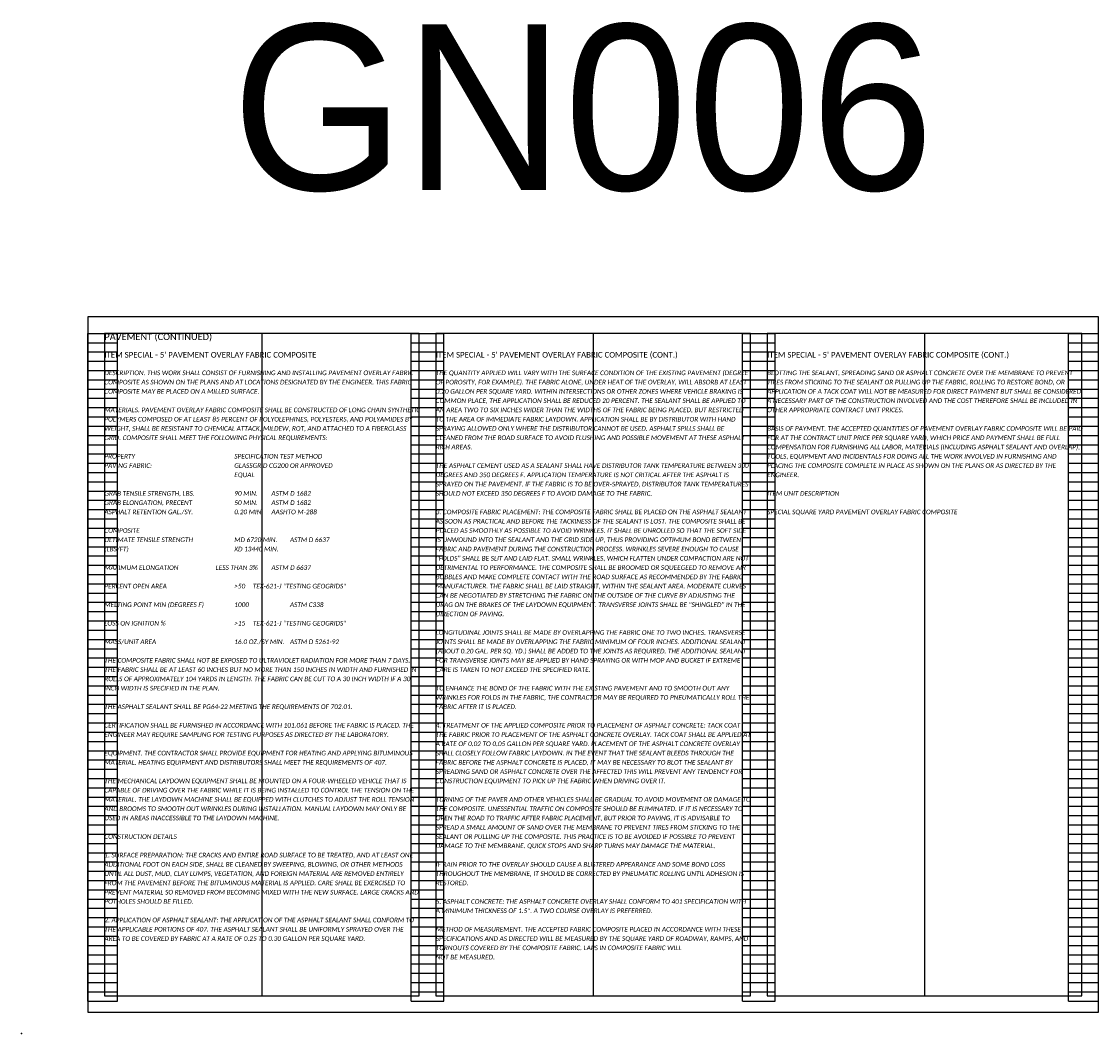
# Model space of a CAD drawing. Header units: feet. Extents: x -125 to 477, y -52 to 274.
# Tile 7 of 16: x 162 to 194, y 68 to 98. Entities that reach past the tile are written whole.
import ezdxf

# ---------------------------------------------------------------- set-up
doc = ezdxf.new("R2010")
doc.units = ezdxf.units.FT
doc.header["$MEASUREMENT"] = 0
doc.layers.add('0_VIEW', color=7, linetype='Continuous', plot=False)
doc.layers.add('SC_Scratch1', color=7, linetype='Continuous', plot=False)
doc.layers.add('SH_Text', color=7, linetype='Continuous')
doc.layers.add('TX_P_1', color=7, linetype='Continuous')
doc.styles.add('P_Slanted-Bold_Normal', font='calibriz.ttf', dxfattribs={"height": 0.14})
doc.styles.add('P_Slanted-Bold_Title', font='calibriz.ttf', dxfattribs={"height": 0.2})
doc.styles.add('P_Slanted_Normal', font='calibrii.ttf', dxfattribs={"height": 0.14})
doc.styles.add('Slanted-Normal', font='font31.shx', dxfattribs={"height": 0.14})

# ---------------------------------------------------------------- blocks, each defined once
blk = doc.blocks.new('3COL')
at = {"layer": '0_VIEW', "color": 3, "linetype": 'Continuous'}
for p, q in [((2, 0.98), (2, 21.14)), ((2, 21.14), (2.9, 21.14)), ((2.9, 0.98), (2.9, 21.14)), ((11.76, 0.98), (11.76, 21.14)), ((11.76, 21.14), (12.74, 21.14)), ((12.74, 0.98), (12.74, 21.14)), ((21.76, 0.98), (21.76, 21.14)), ((21.76, 21.14), (22.74, 21.14)), ((22.74, 0.98), (22.74, 21.14)), ((31.6, 0.98), (31.6, 21.14)), ((31.6, 21.14), (32.5, 21.14)), ((32.5, 0.98), (32.5, 21.14)), ((2, 20.86), (2.9, 20.86)), ((11.76, 20.86), (12.74, 20.86)), ((21.76, 20.86), (22.74, 20.86)), ((31.6, 20.86), (32.5, 20.86)), ((2, 20.58), (2.9, 20.58)), ((11.76, 20.58), (12.74, 20.58)), ((21.76, 20.58), (22.74, 20.58)), ((31.6, 20.58), (32.5, 20.58)), ((2, 20.3), (2.9, 20.3)), ((11.76, 20.3), (12.74, 20.3)), ((21.76, 20.3), (22.74, 20.3)), ((31.6, 20.3), (32.5, 20.3)), ((2, 20.02), (2.9, 20.02)), ((11.76, 20.02), (12.74, 20.02)), ((21.76, 20.02), (22.74, 20.02)), ((31.6, 20.02), (32.5, 20.02)), ((2, 19.74), (2.9, 19.74)), ((11.76, 19.74), (12.74, 19.74)), ((21.76, 19.74), (22.74, 19.74)), ((31.6, 19.74), (32.5, 19.74)), ((2, 19.46), (2.9, 19.46)), ((2, 19.18), (2.9, 19.18)), ((11.76, 19.46), (12.74, 19.46)), ((11.76, 19.18), (12.74, 19.18)), ((21.76, 19.46), (22.74, 19.46)), ((21.76, 19.18), (22.74, 19.18)), ((31.6, 19.46), (32.5, 19.46)), ((31.6, 19.18), (32.5, 19.18)), ((2, 18.9), (2.9, 18.9)), ((11.76, 18.9), (12.74, 18.9)), ((21.76, 18.9), (22.74, 18.9)), ((31.6, 18.9), (32.5, 18.9)), ((2, 18.62), (2.9, 18.62)), ((11.76, 18.62), (12.74, 18.62)), ((21.76, 18.62), (22.74, 18.62)), ((31.6, 18.62), (32.5, 18.62)), ((2, 18.34), (2.9, 18.34)), ((11.76, 18.34), (12.74, 18.34)), ((21.76, 18.34), (22.74, 18.34)), ((31.6, 18.34), (32.5, 18.34)), ((2, 18.06), (2.9, 18.06)), ((11.76, 18.06), (12.74, 18.06)), ((21.76, 18.06), (22.74, 18.06)), ((31.6, 18.06), (32.5, 18.06)), ((2, 17.78), (2.9, 17.78)), ((11.76, 17.78), (12.74, 17.78)), ((21.76, 17.78), (22.74, 17.78)), ((31.6, 17.78), (32.5, 17.78)), ((2, 17.5), (2.9, 17.5)), ((11.76, 17.5), (12.74, 17.5)), ((21.76, 17.5), (22.74, 17.5)), ((31.6, 17.5), (32.5, 17.5)), ((2, 17.22), (2.9, 17.22)), ((2, 16.94), (2.9, 16.94)), ((11.76, 17.22), (12.74, 17.22)), ((11.76, 16.94), (12.74, 16.94)), ((21.76, 17.22), (22.74, 17.22)), ((21.76, 16.94), (22.74, 16.94)), ((31.6, 17.22), (32.5, 17.22)), ((31.6, 16.94), (32.5, 16.94)), ((2, 16.66), (2.9, 16.66)), ((11.76, 16.66), (12.74, 16.66)), ((21.76, 16.66), (22.74, 16.66)), ((31.6, 16.66), (32.5, 16.66)), ((2, 16.38), (2.9, 16.38)), ((11.76, 16.38), (12.74, 16.38)), ((21.76, 16.38), (22.74, 16.38)), ((31.6, 16.38), (32.5, 16.38)), ((2, 16.1), (2.9, 16.1)), ((11.76, 16.1), (12.74, 16.1)), ((21.76, 16.1), (22.74, 16.1)), ((31.6, 16.1), (32.5, 16.1)), ((2, 15.82), (2.9, 15.82)), ((11.76, 15.82), (12.74, 15.82)), ((21.76, 15.82), (22.74, 15.82)), ((31.6, 15.82), (32.5, 15.82)), ((2, 15.54), (2.9, 15.54)), ((11.76, 15.54), (12.74, 15.54)), ((21.76, 15.54), (22.74, 15.54)), ((31.6, 15.54), (32.5, 15.54)), ((2, 15.26), (2.9, 15.26)), ((2, 14.98), (2.9, 14.98)), ((11.76, 15.26), (12.74, 15.26)), ((11.76, 14.98), (12.74, 14.98)), ((21.76, 15.26), (22.74, 15.26)), ((21.76, 14.98), (22.74, 14.98)), ((31.6, 15.26), (32.5, 15.26)), ((31.6, 14.98), (32.5, 14.98)), ((2, 14.7), (2.9, 14.7)), ((11.76, 14.7), (12.74, 14.7)), ((21.76, 14.7), (22.74, 14.7)), ((31.6, 14.7), (32.5, 14.7)), ((2, 14.42), (2.9, 14.42)), ((11.76, 14.42), (12.74, 14.42)), ((21.76, 14.42), (22.74, 14.42)), ((31.6, 14.42), (32.5, 14.42)), ((2, 14.14), (2.9, 14.14)), ((11.76, 14.14), (12.74, 14.14)), ((21.76, 14.14), (22.74, 14.14)), ((31.6, 14.14), (32.5, 14.14)), ((2, 13.86), (2.9, 13.86)), ((11.76, 13.86), (12.74, 13.86)), ((21.76, 13.86), (22.74, 13.86)), ((31.6, 13.86), (32.5, 13.86)), ((2, 13.58), (2.9, 13.58)), ((11.76, 13.58), (12.74, 13.58)), ((21.76, 13.58), (22.74, 13.58)), ((31.6, 13.58), (32.5, 13.58)), ((2, 13.3), (2.9, 13.3)), ((2, 13.02), (2.9, 13.02)), ((11.76, 13.3), (12.74, 13.3)), ((11.76, 13.02), (12.74, 13.02)), ((21.76, 13.3), (22.74, 13.3)), ((21.76, 13.02), (22.74, 13.02)), ((31.6, 13.3), (32.5, 13.3)), ((31.6, 13.02), (32.5, 13.02)), ((2, 12.74), (2.9, 12.74)), ((11.76, 12.74), (12.74, 12.74)), ((21.76, 12.74), (22.74, 12.74)), ((31.6, 12.74), (32.5, 12.74)), ((2, 12.46), (2.9, 12.46)), ((11.76, 12.46), (12.74, 12.46)), ((21.76, 12.46), (22.74, 12.46)), ((31.6, 12.46), (32.5, 12.46)), ((2, 12.18), (2.9, 12.18)), ((11.76, 12.18), (12.74, 12.18)), ((21.76, 12.18), (22.74, 12.18)), ((31.6, 12.18), (32.5, 12.18)), ((2, 11.9), (2.9, 11.9)), ((11.76, 11.9), (12.74, 11.9)), ((21.76, 11.9), (22.74, 11.9)), ((31.6, 11.9), (32.5, 11.9)), ((2, 11.62), (2.9, 11.62)), ((11.76, 11.62), (12.74, 11.62)), ((21.76, 11.62), (22.74, 11.62)), ((31.6, 11.62), (32.5, 11.62)), ((2, 11.34), (2.9, 11.34)), ((2, 11.06), (2.9, 11.06)), ((11.76, 11.34), (12.74, 11.34)), ((11.76, 11.06), (12.74, 11.06)), ((21.76, 11.34), (22.74, 11.34)), ((21.76, 11.06), (22.74, 11.06)), ((31.6, 11.34), (32.5, 11.34)), ((31.6, 11.06), (32.5, 11.06)), ((2, 10.78), (2.9, 10.78)), ((11.76, 10.78), (12.74, 10.78)), ((21.76, 10.78), (22.74, 10.78)), ((31.6, 10.78), (32.5, 10.78)), ((2, 10.5), (2.9, 10.5)), ((11.76, 10.5), (12.74, 10.5)), ((21.76, 10.5), (22.74, 10.5)), ((31.6, 10.5), (32.5, 10.5)), ((2, 10.22), (2.9, 10.22)), ((11.76, 10.22), (12.74, 10.22)), ((21.76, 10.22), (22.74, 10.22)), ((31.6, 10.22), (32.5, 10.22)), ((2, 9.94), (2.9, 9.94)), ((11.76, 9.94), (12.74, 9.94)), ((21.76, 9.94), (22.74, 9.94)), ((31.6, 9.94), (32.5, 9.94)), ((2, 9.66), (2.9, 9.66)), ((11.76, 9.66), (12.74, 9.66)), ((21.76, 9.66), (22.74, 9.66)), ((31.6, 9.66), (32.5, 9.66)), ((2, 9.38), (2.9, 9.38)), ((11.76, 9.38), (12.74, 9.38)), ((21.76, 9.38), (22.74, 9.38)), ((31.6, 9.38), (32.5, 9.38)), ((2, 9.1), (2.9, 9.1)), ((2, 8.82), (2.9, 8.82)), ((11.76, 9.1), (12.74, 9.1)), ((11.76, 8.82), (12.74, 8.82)), ((21.76, 9.1), (22.74, 9.1)), ((21.76, 8.82), (22.74, 8.82)), ((31.6, 9.1), (32.5, 9.1)), ((31.6, 8.82), (32.5, 8.82)), ((2, 8.54), (2.9, 8.54)), ((11.76, 8.54), (12.74, 8.54)), ((21.76, 8.54), (22.74, 8.54)), ((31.6, 8.54), (32.5, 8.54)), ((2, 8.26), (2.9, 8.26)), ((11.76, 8.26), (12.74, 8.26)), ((21.76, 8.26), (22.74, 8.26)), ((31.6, 8.26), (32.5, 8.26)), ((2, 7.98), (2.9, 7.98)), ((11.76, 7.98), (12.74, 7.98)), ((21.76, 7.98), (22.74, 7.98)), ((31.6, 7.98), (32.5, 7.98)), ((2, 7.7), (2.9, 7.7)), ((11.76, 7.7), (12.74, 7.7)), ((21.76, 7.7), (22.74, 7.7)), ((31.6, 7.7), (32.5, 7.7)), ((2, 7.42), (2.9, 7.42)), ((11.76, 7.42), (12.74, 7.42)), ((21.76, 7.42), (22.74, 7.42)), ((31.6, 7.42), (32.5, 7.42)), ((2, 7.14), (2.9, 7.14)), ((2, 6.86), (2.9, 6.86)), ((11.76, 7.14), (12.74, 7.14)), ((11.76, 6.86), (12.74, 6.86)), ((21.76, 7.14), (22.74, 7.14)), ((21.76, 6.86), (22.74, 6.86)), ((31.6, 7.14), (32.5, 7.14)), ((31.6, 6.86), (32.5, 6.86)), ((2, 6.58), (2.9, 6.58)), ((11.76, 6.58), (12.74, 6.58)), ((21.76, 6.58), (22.74, 6.58)), ((31.6, 6.58), (32.5, 6.58)), ((2, 6.3), (2.9, 6.3)), ((11.76, 6.3), (12.74, 6.3)), ((21.76, 6.3), (22.74, 6.3)), ((31.6, 6.3), (32.5, 6.3)), ((2, 6.02), (2.9, 6.02)), ((11.76, 6.02), (12.74, 6.02)), ((21.76, 6.02), (22.74, 6.02)), ((31.6, 6.02), (32.5, 6.02)), ((2, 5.74), (2.9, 5.74)), ((11.76, 5.74), (12.74, 5.74)), ((21.76, 5.74), (22.74, 5.74)), ((31.6, 5.74), (32.5, 5.74)), ((2, 5.46), (2.9, 5.46)), ((11.76, 5.46), (12.74, 5.46)), ((21.76, 5.46), (22.74, 5.46)), ((31.6, 5.46), (32.5, 5.46)), ((2, 5.18), (2.9, 5.18)), ((2, 4.9), (2.9, 4.9)), ((11.76, 5.18), (12.74, 5.18)), ((11.76, 4.9), (12.74, 4.9)), ((21.76, 5.18), (22.74, 5.18)), ((21.76, 4.9), (22.74, 4.9)), ((31.6, 5.18), (32.5, 5.18)), ((31.6, 4.9), (32.5, 4.9)), ((2, 4.62), (2.9, 4.62)), ((11.76, 4.62), (12.74, 4.62)), ((21.76, 4.62), (22.74, 4.62)), ((31.6, 4.62), (32.5, 4.62)), ((2, 4.34), (2.9, 4.34)), ((11.76, 4.34), (12.74, 4.34)), ((21.76, 4.34), (22.74, 4.34)), ((31.6, 4.34), (32.5, 4.34)), ((2, 4.06), (2.9, 4.06)), ((11.76, 4.06), (12.74, 4.06)), ((21.76, 4.06), (22.74, 4.06)), ((31.6, 4.06), (32.5, 4.06)), ((2, 3.78), (2.9, 3.78)), ((11.76, 3.78), (12.74, 3.78)), ((21.76, 3.78), (22.74, 3.78)), ((31.6, 3.78), (32.5, 3.78)), ((2, 3.5), (2.9, 3.5)), ((11.76, 3.5), (12.74, 3.5)), ((21.76, 3.5), (22.74, 3.5)), ((31.6, 3.5), (32.5, 3.5)), ((2, 3.22), (2.9, 3.22)), ((2, 2.94), (2.9, 2.94)), ((11.76, 3.22), (12.74, 3.22)), ((11.76, 2.94), (12.74, 2.94)), ((21.76, 3.22), (22.74, 3.22)), ((21.76, 2.94), (22.74, 2.94)), ((31.6, 3.22), (32.5, 3.22)), ((31.6, 2.94), (32.5, 2.94)), ((2, 2.66), (2.9, 2.66)), ((11.76, 2.66), (12.74, 2.66)), ((21.76, 2.66), (22.74, 2.66)), ((31.6, 2.66), (32.5, 2.66)), ((2, 2.38), (2.9, 2.38)), ((11.76, 2.38), (12.74, 2.38)), ((21.76, 2.38), (22.74, 2.38)), ((31.6, 2.38), (32.5, 2.38)), ((2, 2.1), (2.9, 2.1)), ((11.76, 2.1), (12.74, 2.1)), ((21.76, 2.1), (22.74, 2.1)), ((31.6, 2.1), (32.5, 2.1)), ((2, 1.82), (2.9, 1.82)), ((11.76, 1.82), (12.74, 1.82)), ((21.76, 1.82), (22.74, 1.82)), ((31.6, 1.82), (32.5, 1.82)), ((2, 1.54), (2.9, 1.54)), ((11.76, 1.54), (12.74, 1.54)), ((21.76, 1.54), (22.74, 1.54)), ((31.6, 1.54), (32.5, 1.54)), ((2, 1.26), (2.9, 1.26)), ((2, 0.98), (2.9, 0.98)), ((11.76, 1.26), (12.74, 1.26)), ((11.76, 0.98), (12.74, 0.98)), ((21.76, 1.26), (22.74, 1.26)), ((21.76, 0.98), (22.74, 0.98)), ((31.6, 1.26), (32.5, 1.26)), ((31.6, 0.98), (32.5, 0.98))]:
    blk.add_line(p, q, dxfattribs=at)
at = {"layer": '0_VIEW', "color": 3}
blk.add_lwpolyline([(2, 0.64), (32.5, 0.64), (32.5, 21.64), (2, 21.64)], close=True, dxfattribs=at)
at = {"layer": '0_VIEW', "color": 3, "linetype": 'Continuous'}
blk.add_point((0, 0), dxfattribs=at)

msp = doc.modelspace()

# ---------------------------------------------------------------- linework, layer by layer
at = {"layer": 'SC_Scratch1'}
for p, q in [((169.189, 89.044), (169.189, 69.044)), ((179.189, 89.044), (179.189, 69.044)), ((189.189, 89.044), (189.189, 69.044))]:
    msp.add_line(p, q, dxfattribs=at)
for points in [[(164.439, 69.044), (173.939, 69.044), (173.939, 89.044), (164.439, 89.044)], [(174.439, 69.044), (183.939, 69.044), (183.939, 89.044), (174.439, 89.044)], [(184.439, 69.044), (193.939, 69.044), (193.939, 89.044), (184.439, 89.044)]]:
    msp.add_lwpolyline(points, close=True, dxfattribs=at)

# ---------------------------------------------------------------- block references
msp.add_blockref('3COL', (161.939, 67.904), dxfattribs=at)

# ---------------------------------------------------------------- texts
at = {"layer": 'SC_Scratch1', "color": 1, "insert": (178.879, 98.374), "char_height": 5, "width": 9.5, "attachment_point": 2, "style": 'Slanted-Normal'}
msp.add_mtext('GN006', dxfattribs=at)
at = {"layer": 'SH_Text', "char_height": 0.14, "width": 9.5, "attachment_point": 1, "line_spacing_factor": 1.2, "style": 'P_Slanted_Normal'}
for s, insert in [('\\A1;DESCRIPTION. THIS WORK SHALL CONSIST OF FURNISHING AND INSTALLING PAVEMENT OVERLAY FABRIC COMPOSITE AS SHOWN ON THE PLANS AND AT LOCATIONS DESIGNATED BY THE ENGINEER. THIS FABRIC COMPOSITE MAY BE PLACED ON A MILLED SURFACE.\\P\\PMATERIALS. PAVEMENT OVERLAY FABRIC COMPOSITE SHALL BE CONSTRUCTED OF LONG CHAIN SYNTHETIC POLYMERS COMPOSED OF AT LEAST 85 PERCENT OF POLYOLEPHINES, POLYESTERS, AND POLYAMIDES BY WEIGHT, SHALL BE RESISTANT TO CHEMICAL ATTACK, MILDEW, ROT, AND ATTACHED TO A FIBERGLASS GRID. COMPOSITE SHALL MEET THE FOLLOWING PHYSICAL REQUIREMENTS:\\P\\PPROPERTY^I^I^I^I^I^ISPECIFICATION TEST METHOD\\PPAVING FABRIC:^I^I^I^I^IGLASSGRID CG200 OR APPROVED\\P^I^I^I^I^I^I^IEQUAL\\P\\PGRAB TENSILE STRENGTH, LBS.^I^I^I90 MIN.^IASTM D 1682\\PGRAB ELONGATION, PRECENT^I^I^I50 MIN.^IASTM D 1682\\PASPHALT RETENTION GAL./SY.^I^I^I0.20 MIN.^IAASHTO M-288\\P\\PCOMPOSITE\\PULTIMATE TENSILE STRENGTH^I^I^IMD 6720 MIN.^IASTM D 6637\\P(LBS/FT)^I^I^I^I^I^IXD 13440 MIN.\\P\\PMAXIMUM ELONGATION^I^I^ILESS THAN 3%^IASTM D 6637\\P\\PPERCENT OPEN AREA^I^I^I^I>50^ITEX-621-J "TESTING GEOGRIDS"\\P\\PMELTING POINT MIN (DEGREES F)^I^I1000^I^I^IASTM C338\\P\\PLOSS ON IGNITION %^I^I^I^I>15^ITEX-621-J "TESTING GEOGRIDS"\\P\\PMASS/UNIT AREA^I^I^I^I^I16.0 OZ./SY MIN.^IASTM D 5261-92\\P\\PTHE COMPOSITE FABRIC SHALL NOT BE EXPOSED TO ULTRAVIOLET RADIATION FOR MORE THAN 7 DAYS. THE FABRIC SHALL BE AT LEAST 60 INCHES BUT NO MORE THAN 150 INCHES IN WIDTH AND FURNISHED IN ROLLS OF APPROXIMATELY 104 YARDS IN LENGTH. THE FABRIC CAN BE CUT TO A 30 INCH WIDTH IF A 30 INCH WIDTH IS SPECIFIED IN THE PLAN.\\P\\PTHE ASPHALT SEALANT SHALL BE PG64-22 MEETING THE REQUIREMENTS OF 702.01.\\P\\PCERTIFICATION SHALL BE FURNISHED IN ACCORDANCE WITH 101.061 BEFORE THE FABRIC IS PLACED. THE ENGINEER MAY REQUIRE SAMPLING FOR TESTING PURPOSES AS DIRECTED BY THE LABORATORY.\\P\\PEQUIPMENT. THE CONTRACTOR SHALL PROVIDE EQUIPMENT FOR HEATING AND APPLYING BITUMINOUS MATERIAL. HEATING EQUIPMENT AND DISTRIBUTORS SHALL MEET THE REQUIREMENTS OF 407.\\P\\PTHE MECHANICAL LAYDOWN EQUIPMENT SHALL BE MOUNTED ON A FOUR-WHEELED VEHICLE THAT IS CAPABLE OF DRIVING OVER THE FABRIC WHILE IT IS BEING INSTALLED TO CONTROL THE TENSION ON THE MATERIAL. THE LAYDOWN MACHINE SHALL BE EQUIPPED WITH CLUTCHES TO ADJUST THE ROLL TENSION AND BROOMS TO SMOOTH OUT WRINKLES DURING INSTALLATION. MANUAL LAYDOWN MAY ONLY BE USED IN AREAS INACCESSIBLE TO THE LAYDOWN MACHINE.\\P\\PCONSTRUCTION DETAILS\\P\\P1. SURFACE PREPARATION: THE CRACKS AND ENTIRE ROAD SURFACE TO BE TREATED, AND AT LEAST ONE ADDITIONAL FOOT ON EACH SIDE, SHALL BE CLEANED BY SWEEPING, BLOWING, OR OTHER METHODS UNTIL ALL DUST, MUD, CLAY LUMPS, VEGETATION, AND FOREIGN MATERIAL ARE REMOVED ENTIRELY FROM THE PAVEMENT BEFORE THE BITUMINOUS MATERIAL IS APPLIED. CARE SHALL BE EXERCISED TO PREVENT MATERIAL SO REMOVED FROM BECOMING MIXED WITH THE NEW SURFACE. LARGE CRACKS AND POTHOLES SHOULD BE FILLED.\\P\\P2. APPLICATION OF ASPHALT SEALANT: THE APPLICATION OF THE ASPHALT SEALANT SHALL CONFORM TO THE APPLICABLE PORTIONS OF 407. THE ASPHALT SEALANT SHALL BE UNIFORMLY SPRAYED OVER THE AREA TO BE COVERED BY FABRIC AT A RATE OF 0.25 TO 0.30 GALLON PER SQUARE YARD.', (164.439, 87.924)), ('\\A1;THE QUANTITY APPLIED WILL VARY WITH THE SURFACE CONDITION OF THE EXISTING PAVEMENT (DEGREE OF POROSITY, FOR EXAMPLE). THE FABRIC ALONE, UNDER HEAT OF THE OVERLAY, WILL ABSORB AT LEAST 0.20 GALLON PER SQUARE YARD. WITHIN INTERSECTIONS OR OTHER ZONES WHERE VEHICLE BRAKING IS COMMON PLACE, THE APPLICATION SHALL BE REDUCED 20 PERCENT. THE SEALANT SHALL BE APPLIED TO AN AREA TWO TO SIX INCHES WIDER THAN THE WIDTHS OF THE FABRIC BEING PLACED, BUT RESTRICTED TO THE AREA OF IMMEDIATE FABRIC LAYDOWN. APPLICATION SHALL BE BY DISTRIBUTOR WITH HAND SPRAYING ALLOWED ONLY WHERE THE DISTRIBUTOR CANNOT BE USED. ASPHALT SPILLS SHALL BE CLEANED FROM THE ROAD SURFACE TO AVOID FLUSHING AND POSSIBLE MOVEMENT AT THESE ASPHALT RICH AREAS.\\P\\PTHE ASPHALT CEMENT USED AS A SEALANT SHALL HAVE DISTRIBUTOR TANK TEMPERATURE BETWEEN 300 DEGREES AND 350 DEGREES F. APPLICATION TEMPERATURE IS NOT CRITICAL AFTER THE ASPHALT IS SPRAYED ON THE PAVEMENT. IF THE FABRIC IS TO BE OVER-SPRAYED, DISTRIBUTOR TANK TEMPERATURES SHOULD NOT EXCEED 350 DEGREES F TO AVOID DAMAGE TO THE FABRIC.\\P\\P3. COMPOSITE FABRIC PLACEMENT: THE COMPOSITE FABRIC SHALL BE PLACED ON THE ASPHALT SEALANT AS SOON AS PRACTICAL AND BEFORE THE TACKINESS OF THE SEALANT IS LOST. THE COMPOSITE SHALL BE PLACED AS SMOOTHLY AS POSSIBLE TO AVOID WRINKLES. IT SHALL BE UNROLLED SO THAT THE SOFT SIDE IS UNWOUND INTO THE SEALANT AND THE GRID SIDE UP, THUS PROVIDING OPTIMUM BOND BETWEEN FABRIC AND PAVEMENT DURING THE CONSTRUCTION PROCESS. WRINKLES SEVERE ENOUGH TO CAUSE "FOLDS" SHALL BE SLIT AND LAID FLAT. SMALL WRINKLES, WHICH FLATTEN UNDER COMPACTION ARE NOT DETRIMENTAL TO PERFORMANCE. THE COMPOSITE SHALL BE BROOMED OR SQUEEGEED TO REMOVE AIR BUBBLES AND MAKE COMPLETE CONTACT WITH THE ROAD SURFACE AS RECOMMENDED BY THE FABRIC MANUFACTURER. THE FABRIC SHALL BE LAID STRAIGHT, WITHIN THE SEALANT AREA. MODERATE CURVES CAN BE NEGOTIATED BY STRETCHING THE FABRIC ON THE OUTSIDE OF THE CURVE BY ADJUSTING THE DRAG ON THE BRAKES OF THE LAYDOWN EQUIPMENT. TRANSVERSE JOINTS SHALL BE "SHINGLED" IN THE DIRECTION OF PAVING.\\P\\PLONGITUDINAL JOINTS SHALL BE MADE BY OVERLAPPING THE FABRIC ONE TO TWO INCHES. TRANSVERSE JOINTS SHALL BE MADE BY OVERLAPPING THE FABRIC MINIMUM OF FOUR INCHES. ADDITIONAL SEALANT (ABOUT 0.20 GAL. PER SQ. YD.) SHALL BE ADDED TO THE JOINTS AS REQUIRED. THE ADDITIONAL SEALANT FOR TRANSVERSE JOINTS MAY BE APPLIED BY HAND SPRAYING OR WITH MOP AND BUCKET IF EXTREME CARE IS TAKEN TO NOT EXCEED THE SPECIFIED RATE.\\P\\PTO ENHANCE THE BOND OF THE FABRIC WITH THE EXISTING PAVEMENT AND TO SMOOTH OUT ANY WRINKLES FOR FOLDS IN THE FABRIC, THE CONTRACTOR MAY BE REQUIRED TO PNEUMATICALLY ROLL THE FABRIC AFTER IT IS PLACED.\\P\\P4. TREATMENT OF THE APPLIED COMPOSITE PRIOR TO PLACEMENT OF ASPHALT CONCRETE: TACK COAT THE FABRIC PRIOR TO PLACEMENT OF THE ASPHALT CONCRETE OVERLAY. TACK COAT SHALL BE APPLIED AT A RATE OF 0.02 TO 0.05 GALLON PER SQUARE YARD. PLACEMENT OF THE ASPHALT CONCRETE OVERLAY SHALL CLOSELY FOLLOW FABRIC LAYDOWN. IN THE EVENT THAT THE SEALANT BLEEDS THROUGH THE FABRIC BEFORE THE ASPHALT CONCRETE IS PLACED, IT MAY BE NECESSARY TO BLOT THE SEALANT BY SPREADING SAND OR ASPHALT CONCRETE OVER THE AFFECTED THIS WILL PREVENT ANY TENDENCY FOR CONSTRUCTION EQUIPMENT TO PICK UP THE FABRIC WHEN DRIVING OVER IT.\\P\\PTURNING OF THE PAVER AND OTHER VEHICLES SHALL BE GRADUAL TO AVOID MOVEMENT OR DAMAGE TO THE COMPOSITE. UNESSENTIAL TRAFFIC ON COMPOSITE SHOULD BE ELIMINATED. IF IT IS NECESSARY TO OPEN THE ROAD TO TRAFFIC AFTER FABRIC PLACEMENT, BUT PRIOR TO PAVING, IT IS ADVISABLE TO SPREAD A SMALL AMOUNT OF SAND OVER THE MEMBRANE TO PREVENT TIRES FROM STICKING TO THE SEALANT OR PULLING UP THE COMPOSITE. THIS PRACTICE IS TO BE AVOIDED IF POSSIBLE TO PREVENT DAMAGE TO THE MEMBRANE. QUICK STOPS AND SHARP TURNS MAY DAMAGE THE MATERIAL.\\P\\PIF RAIN PRIOR TO THE OVERLAY SHOULD CAUSE A BLISTERED APPEARANCE AND SOME BOND LOSS THROUGHOUT THE MEMBRANE, IT SHOULD BE CORRECTED BY PNEUMATIC ROLLING UNTIL ADHESION IS RESTORED.\\P\\P5. ASPHALT CONCRETE: THE ASPHALT CONCRETE OVERLAY SHALL CONFORM TO 401 SPECIFICATION WITH A MINIMUM THICKNESS OF 1.5". A TWO COURSE OVERLAY IS PREFERRED.\\P\\PMETHOD OF MEASUREMENT. THE ACCEPTED FABRIC COMPOSITE PLACED IN ACCORDANCE WITH THESE SPECIFICATIONS AND AS DIRECTED WILL BE MEASURED BY THE SQUARE YARD OF ROADWAY, RAMPS, AND TURNOUTS COVERED BY THE COMPOSITE FABRIC. LAPS IN COMPOSITE FABRIC WILL\\PNOT BE MEASURED.', (174.439, 87.924)), ('\\A1;BLOTTING THE SEALANT, SPREADING SAND OR ASPHALT CONCRETE OVER THE MEMBRANE TO PREVENT TIRES FROM STICKING TO THE SEALANT OR PULLING UP THE FABRIC, ROLLING TO RESTORE BOND, OR APPLICATION OF A TACK COAT WILL NOT BE MEASURED FOR DIRECT PAYMENT BUT SHALL BE CONSIDERED A NECESSARY PART OF THE CONSTRUCTION INVOLVED AND THE COST THEREFORE SHALL BE INCLUDED IN OTHER APPROPRIATE CONTRACT UNIT PRICES.\\P\\PBASIS OF PAYMENT. THE ACCEPTED QUANTITIES OF PAVEMENT OVERLAY FABRIC COMPOSITE WILL BE PAID FOR AT THE CONTRACT UNIT PRICE PER SQUARE YARD, WHICH PRICE AND PAYMENT SHALL BE FULL COMPENSATION FOR FURNISHING ALL LABOR, MATERIALS (INCLUDING ASPHALT SEALANT AND OVERLAP), TOOLS, EQUIPMENT AND INCIDENTALS FOR DOING ALL THE WORK INVOLVED IN FURNISHING AND PLACING THE COMPOSITE COMPLETE IN PLACE AS SHOWN ON THE PLANS OR AS DIRECTED BY THE ENGINEER.\\P\\PITEM UNIT DESCRIPTION\\P\\PSPECIAL SQUARE YARD PAVEMENT OVERLAY FABRIC COMPOSITE', (184.439, 87.924))]:
    msp.add_mtext(s, dxfattribs=dict(at, insert=insert))
at = {"layer": 'TX_P_1', "color": 3, "insert": (164.439, 89.044), "char_height": 0.2, "width": 9.5, "attachment_point": 1, "style": 'P_Slanted-Bold_Title'}
msp.add_mtext('PAVEMENT (CONTINUED)', dxfattribs=at)
at = {"layer": 'TX_P_1', "color": 3, "char_height": 0.17, "width": 9.5, "attachment_point": 1, "line_spacing_factor": 1.2, "style": 'P_Slanted-Bold_Normal'}
for s, insert in [("ITEM SPECIAL - 5' PAVEMENT OVERLAY FABRIC COMPOSITE", (164.439, 88.484)), ("ITEM SPECIAL - 5' PAVEMENT OVERLAY FABRIC COMPOSITE (CONT.)", (174.439, 88.484)), ("ITEM SPECIAL - 5' PAVEMENT OVERLAY FABRIC COMPOSITE (CONT.)", (184.439, 88.484))]:
    msp.add_mtext(s, dxfattribs=dict(at, insert=insert))

doc.saveas('drawing.dxf')
